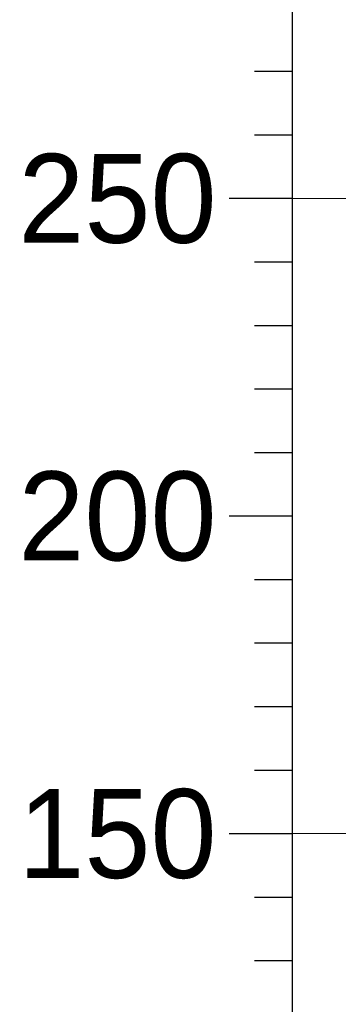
# Model space of a CAD drawing. Header units: millimetres. Extents: x -46 to 5160, y -5105 to -1541.
# Tile 88 of 104: x 4723 to 4748, y -4912 to -4835. Entities that reach past the tile are written whole.
import ezdxf
from ezdxf.enums import TextEntityAlignment as Align

# ---------------------------------------------------------------- set-up
doc = ezdxf.new("R2010")
doc.units = ezdxf.units.MM
doc.header["$LTSCALE"] = 0.3175
doc.layers.add('1轮廓实线层', color=7, linetype='Continuous', lineweight=18)
doc.layers.add('6文字层', color=3, linetype='Continuous', lineweight=13)

# ---------------------------------------------------------------- blocks, each defined once
blk = doc.blocks.new('标尺')
for p, q in [((42316.542, -36080.682), (42316.542, -35867.682)), ((42313.542, -35942.682), (42316.542, -35942.682)), ((42313.542, -35947.682), (42316.542, -35947.682)), ((42311.542, -35952.682), (42316.542, -35952.682)), ((42313.542, -35957.682), (42316.542, -35957.682)), ((42313.542, -35962.682), (42316.542, -35962.682)), ((42313.542, -35967.682), (42316.542, -35967.682)), ((42313.542, -35972.682), (42316.542, -35972.682)), ((42311.542, -35977.682), (42316.542, -35977.682)), ((42313.542, -35982.682), (42316.542, -35982.682)), ((42313.542, -35987.682), (42316.542, -35987.682)), ((42313.542, -35992.682), (42316.542, -35992.682)), ((42313.542, -35997.682), (42316.542, -35997.682)), ((42311.542, -36002.682), (42316.542, -36002.682)), ((42313.542, -36007.682), (42316.542, -36007.682)), ((42313.542, -36012.682), (42316.542, -36012.682))]:
    blk.add_line(p, q)
at = {"layer": '6文字层'}
for s, p in [('250', (42310.542, -35952.682)), ('200', (42310.542, -35977.682)), ('150', (42310.542, -36002.682))]:
    blk.add_text(s, height=7, dxfattribs=at).set_placement(p, align=Align.MIDDLE_RIGHT)

msp = doc.modelspace()

# ---------------------------------------------------------------- linework, layer by layer
at = {"layer": '1轮廓实线层', "lineweight": 20}
for p, q in [((4836.55533, -4848.76394), (4744.05533, -4848.76394)), ((4809.05533, -4898.76394), (4744.05533, -4898.76394))]:
    msp.add_line(p, q, dxfattribs=at)

# ---------------------------------------------------------------- block references
msp.add_blockref('标尺', (-37572.48628, 31103.91836))

doc.saveas('drawing.dxf')
